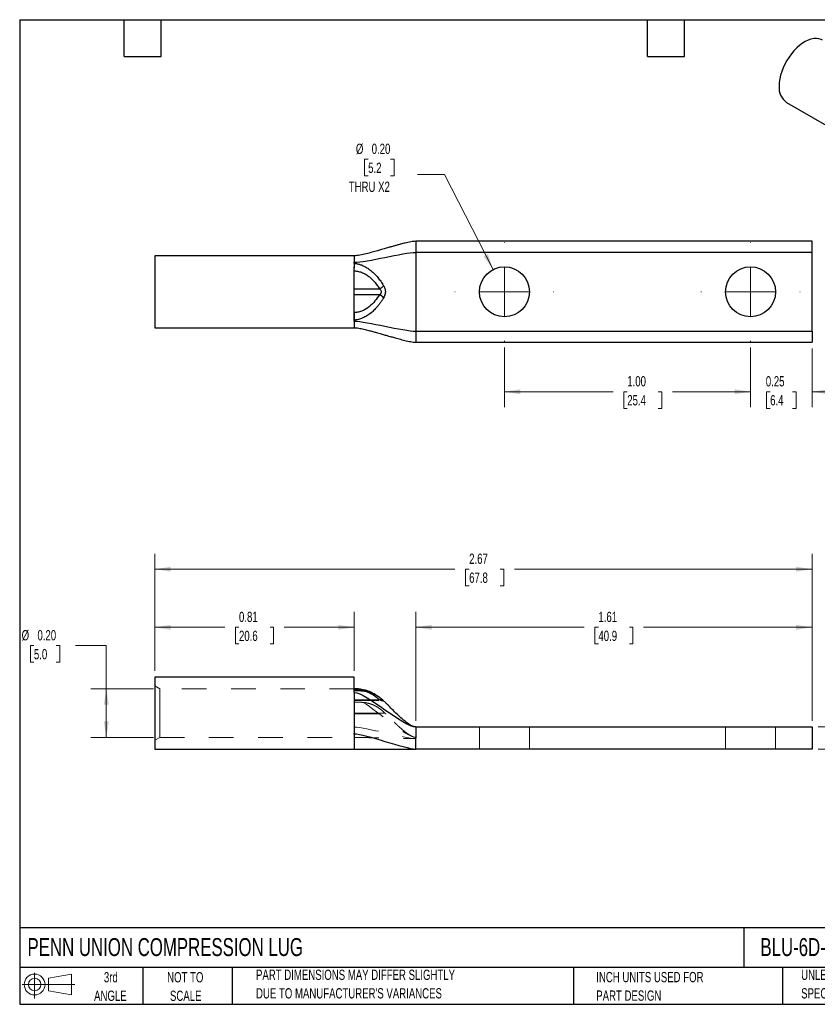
# Model space of a CAD drawing. Header units: inches. Extents: x 0.12 to 5.38, y 0.12 to 4.12.
# Tile 1 of 2: x 0.12 to 3.36, y 0.12 to 4.12. Entities that reach past the tile are written whole.
import ezdxf

# ---------------------------------------------------------------- set-up
doc = ezdxf.new("R2010")
doc.units = ezdxf.units.IN
doc.header["$LTSCALE"] = 0.5
doc.header["$MEASUREMENT"] = 0
doc.linetypes.add('HIDDEN', pattern=[0.075, 0.05, -0.025])
doc.layers.add('TEXT', color=140, linetype='Continuous', lineweight=25)
doc.styles.add('SLDTEXTSTYLE0', font='TXT', dxfattribs={"width": 0.7})
doc.dimstyles.new('SLDDIMSTYLE0', dxfattribs={"dimtxt": 0.04248, "dimasz": 0.065, "dimexe": 0, "dimexo": 0.0625, "dimgap": 0.01062, "dimtad": 0, "dimtih": 1, "dimtoh": 1, "dimrnd": 1e-09, "dimdsep": 46, "dimtxsty": 'SLDTEXTSTYLE0', "dimsah": 1, "dimcen": 0.09, "dimadec": 0, "dimazin": 2, "dimtfac": 1, "dimtofl": 0, "dimtmove": 0, "dimatfit": 3, "dimfxl": 0, "dimfrac": 2, "dimtolj": 1, "dimtzin": 12, "dimarcsym": 0})
doc.dimstyles.new('SLDDIMSTYLE1', dxfattribs={"dimtxt": 0.04248, "dimasz": 0.065, "dimexe": 0, "dimexo": 0.0625, "dimgap": 0.01062, "dimtad": 0, "dimtih": 1, "dimtoh": 1, "dimrnd": 1e-09, "dimzin": 12, "dimdsep": 46, "dimtxsty": 'SLDTEXTSTYLE0', "dimsah": 1, "dimcen": 0.09, "dimadec": 0, "dimazin": 3, "dimtfac": 1, "dimtofl": 0, "dimtmove": 0, "dimatfit": 3, "dimfxl": 0, "dimfrac": 2, "dimtolj": 1, "dimtzin": 12, "dimarcsym": 0})
doc.dimstyles.new('SLDDIMSTYLE2', dxfattribs={"dimtxt": 0.04248, "dimasz": 0.065, "dimexe": 0, "dimexo": 0.0625, "dimgap": 0.01062, "dimtad": 0, "dimtih": 1, "dimtoh": 1, "dimrnd": 1e-09, "dimzin": 0, "dimdsep": 46, "dimtxsty": 'SLDTEXTSTYLE0', "dimsah": 1, "dimcen": 0.09, "dimadec": 0, "dimazin": 0, "dimtfac": 1, "dimtofl": 0, "dimtmove": 0, "dimatfit": 3, "dimfxl": 0, "dimfrac": 2, "dimtolj": 1, "dimtzin": 12, "dimarcsym": 0})
doc.dimstyles.new('SLDDIMSTYLE3', dxfattribs={"dimtxt": 0.04248, "dimasz": 0.065, "dimexe": 0, "dimexo": 0.0625, "dimgap": 0.01062, "dimtad": 0, "dimtih": 1, "dimtoh": 1, "dimrnd": 1e-09, "dimdsep": 46, "dimtxsty": 'SLDTEXTSTYLE0', "dimsah": 1, "dimcen": 0.09, "dimadec": 0, "dimazin": 2, "dimtfac": 1, "dimtmove": 0, "dimatfit": 0, "dimfxl": 0, "dimfrac": 2, "dimtolj": 1, "dimtzin": 12, "dimarcsym": 0})
doc.dimstyles.new('SLDDIMSTYLE4', dxfattribs={"dimtxt": 0.04248, "dimasz": 0.065, "dimexe": 0, "dimexo": 0.0625, "dimgap": 0.01062, "dimtad": 0, "dimtih": 1, "dimtoh": 1, "dimrnd": 1e-09, "dimzin": 4, "dimdsep": 46, "dimtxsty": 'SLDTEXTSTYLE0', "dimsah": 1, "dimcen": 0.09, "dimadec": 0, "dimazin": 1, "dimtfac": 1, "dimtofl": 0, "dimtmove": 0, "dimatfit": 3, "dimfxl": 0, "dimfrac": 2, "dimtolj": 1, "dimtzin": 12, "dimarcsym": 0})
doc.dimstyles.new('SLDDIMSTYLE5', dxfattribs={"dimtxt": 0.04248, "dimasz": 0.065, "dimexe": 0, "dimexo": 0.0625, "dimgap": 0.01062, "dimtad": 0, "dimtih": 1, "dimtoh": 1, "dimrnd": 1e-09, "dimzin": 0, "dimdsep": 46, "dimtxsty": 'SLDTEXTSTYLE0', "dimsah": 1, "dimcen": 0, "dimadec": 0, "dimazin": 0, "dimtfac": 1, "dimtofl": 0, "dimtmove": 0, "dimatfit": 3, "dimfxl": 0, "dimfrac": 2, "dimtolj": 1, "dimtzin": 12, "dimarcsym": 0})

# ---------------------------------------------------------------- blocks, each defined once
blk = doc.blocks.new('Block11')
at = {"color": 7, "linetype": 'Continuous', "lineweight": 18}
for p, q in [((0.051, 0.1045), (0.051, 0)), ((0.1079, 0.082), (0.2003, 0.0991)), ((0.1079, 0.0314), (0.1079, 0.082)), ((0.2003, 0.0991), (0.2003, 0.0144)), ((0, 0.0567), (0.2141, 0.0567)), ((0.1079, 0.0314), (0.2003, 0.0144))]:
    blk.add_line(p, q, dxfattribs=at)
for radius in [0.0423, 0.0253]:
    blk.add_circle((0.051, 0.0567), radius, dxfattribs=at)
blk = doc.blocks.new('Block12')
at = {"color": 7, "linetype": 'Continuous'}
blk.add_blockref('Block11', (0, 0), dxfattribs=at)
blk = doc.blocks.new('_D')
at = {"color": 7, "linetype": 'Continuous', "lineweight": 0}
for p, q in [((0.6739, 1.4791), (0.6739, 1.719)), ((1.4839, 1.4791), (1.4839, 1.719)), ((0.6739, 1.6565), (0.9582, 1.6565)), ((1.0158, 1.6565), (1.0015, 1.6565)), ((1.0015, 1.6565), (1.0015, 1.5889)), ((1.142, 1.6565), (1.1563, 1.6565)), ((1.1563, 1.6565), (1.1563, 1.5889)), ((1.4839, 1.6565), (1.1996, 1.6565)), ((1.0015, 1.5889), (1.0158, 1.5889)), ((1.1563, 1.5889), (1.142, 1.5889))]:
    blk.add_line(p, q, dxfattribs=at)
at = {"color": 7, "linetype": 'Continuous', "lineweight": 18}
for points in [[(0.6739, 1.6565), (0.7389, 1.6465), (0.7389, 1.6665)], [(1.4839, 1.6565), (1.4189, 1.6665), (1.4189, 1.6465)]]:
    blk.add_solid(points, dxfattribs=at)
at = {"color": 7, "linetype": 'Continuous', "lineweight": 18, "char_height": 0.04167, "attachment_point": 1, "style": 'SLDTEXTSTYLE0'}
for s, insert in [('0.81', (1.0158, 1.7197)), ('20.6', (1.0158, 1.6426))]:
    blk.add_mtext(s, dxfattribs=dict(at, insert=insert))
blk = doc.blocks.new('_D_1')
at = {"color": 7, "linetype": 'Continuous', "lineweight": 0}
for p, q in [((1.7339, 1.2771), (1.7339, 1.719)), ((3.3439, 1.2771), (3.3439, 1.719)), ((1.7339, 1.6565), (2.4182, 1.6565)), ((2.4758, 1.6565), (2.4615, 1.6565)), ((2.4615, 1.6565), (2.4615, 1.5889)), ((2.602, 1.6565), (2.6163, 1.6565)), ((2.6163, 1.6565), (2.6163, 1.5889)), ((3.3439, 1.6565), (2.6596, 1.6565)), ((2.4615, 1.5889), (2.4758, 1.5889)), ((2.6163, 1.5889), (2.602, 1.5889))]:
    blk.add_line(p, q, dxfattribs=at)
at = {"color": 7, "linetype": 'Continuous', "lineweight": 18}
for points in [[(1.7339, 1.6565), (1.7989, 1.6465), (1.7989, 1.6665)], [(3.3439, 1.6565), (3.2789, 1.6665), (3.2789, 1.6465)]]:
    blk.add_solid(points, dxfattribs=at)
at = {"color": 7, "linetype": 'Continuous', "lineweight": 18, "char_height": 0.04167, "attachment_point": 1, "style": 'SLDTEXTSTYLE0'}
for s, insert in [('1.61', (2.4758, 1.7197)), ('40.9', (2.4758, 1.6426))]:
    blk.add_mtext(s, dxfattribs=dict(at, insert=insert))
blk = doc.blocks.new('_D_2')
at = {"color": 7, "linetype": 'Continuous', "lineweight": 0}
for p, q in [((0.6739, 1.4791), (0.6739, 1.9552)), ((3.3439, 1.2771), (3.3439, 1.9552)), ((0.6739, 1.8927), (1.8932, 1.8927)), ((1.9508, 1.8927), (1.9365, 1.8927)), ((1.9365, 1.8927), (1.9365, 1.8252)), ((2.077, 1.8927), (2.0913, 1.8927)), ((2.0913, 1.8927), (2.0913, 1.8252)), ((3.3439, 1.8927), (2.1346, 1.8927)), ((1.9365, 1.8252), (1.9508, 1.8252)), ((2.0913, 1.8252), (2.077, 1.8252))]:
    blk.add_line(p, q, dxfattribs=at)
at = {"color": 7, "linetype": 'Continuous', "lineweight": 18}
for points in [[(0.6739, 1.8927), (0.7389, 1.8827), (0.7389, 1.9027)], [(3.3439, 1.8927), (3.2789, 1.9027), (3.2789, 1.8827)]]:
    blk.add_solid(points, dxfattribs=at)
at = {"color": 7, "linetype": 'Continuous', "lineweight": 18, "char_height": 0.04167, "attachment_point": 1, "style": 'SLDTEXTSTYLE0'}
for s, insert in [('2.67', (1.9508, 1.9559)), ('67.8', (1.9508, 1.8789))]:
    blk.add_mtext(s, dxfattribs=dict(at, insert=insert))
blk = doc.blocks.new('_D_3')
at = {"color": 7, "linetype": 'Continuous', "lineweight": 0}
for p, q in [((0.1827, 1.582), (0.1685, 1.582)), ((0.1685, 1.582), (0.1685, 1.5145)), ((0.2736, 1.582), (0.2879, 1.582)), ((0.2879, 1.582), (0.2879, 1.5145)), ((0.3519, 1.582), (0.4769, 1.582)), ((0.4769, 1.582), (0.4769, 1.4071)), ((0.1685, 1.5145), (0.1827, 1.5145)), ((0.2879, 1.5145), (0.2736, 1.5145)), ((0.6689, 1.4071), (0.4144, 1.4071)), ((0.4769, 1.2091), (0.4769, 1.4071)), ((0.6689, 1.2091), (0.4144, 1.2091))]:
    blk.add_line(p, q, dxfattribs=at)
at = {"color": 7, "linetype": 'Continuous', "lineweight": 18}
for points in [[(0.4769, 1.4071), (0.4669, 1.3421), (0.4869, 1.3421)], [(0.4769, 1.2091), (0.4869, 1.2741), (0.4669, 1.2741)]]:
    blk.add_solid(points, dxfattribs=at)
at = {"color": 7, "linetype": 'Continuous', "lineweight": 18, "char_height": 0.04167, "attachment_point": 1, "style": 'SLDTEXTSTYLE0'}
for s, insert in [('%%c', (0.133, 1.6452)), ('0.20', (0.1971, 1.6452)), ('5.0', (0.1827, 1.5682))]:
    blk.add_mtext(s, dxfattribs=dict(at, insert=insert))
blk = doc.blocks.new('_D_4')
at = {"color": 7, "linetype": 'Continuous', "lineweight": 0}
for p, q in [((3.5407, 1.2521), (3.5407, 1.3771)), ((3.3689, 1.2521), (3.6032, 1.2521)), ((3.3689, 1.1621), (3.6032, 1.1621)), ((3.5407, 0.96), (3.5407, 1.1621)), ((3.6657, 0.96), (3.5407, 0.96)), ((3.744, 0.96), (3.7298, 0.96)), ((3.7298, 0.96), (3.7298, 0.8925)), ((3.8349, 0.96), (3.8492, 0.96)), ((3.8492, 0.96), (3.8492, 0.8925)), ((3.7298, 0.8925), (3.744, 0.8925)), ((3.8492, 0.8925), (3.8349, 0.8925))]:
    blk.add_line(p, q, dxfattribs=at)
at = {"color": 7, "linetype": 'Continuous', "lineweight": 18}
for points in [[(3.5407, 1.2521), (3.5507, 1.3171), (3.5307, 1.3171)], [(3.5407, 1.1621), (3.5307, 1.0971), (3.5507, 1.0971)]]:
    blk.add_solid(points, dxfattribs=at)
at = {"color": 7, "linetype": 'Continuous', "lineweight": 18, "char_height": 0.04167, "attachment_point": 1, "style": 'SLDTEXTSTYLE0'}
for s, insert in [('%%c', (3.6943, 1.0233)), ('0.09', (3.7584, 1.0233)), ('2.3', (3.744, 0.9462))]:
    blk.add_mtext(s, dxfattribs=dict(at, insert=insert))
blk = doc.blocks.new('_D_7')
at = {"color": 7, "linetype": 'Continuous', "lineweight": 0}
for p, q in [((2.0939, 2.7932), (2.0939, 2.5511)), ((3.0939, 2.7932), (3.0939, 2.5511)), ((2.0939, 2.6136), (2.5354, 2.6136)), ((2.593, 2.6136), (2.5787, 2.6136)), ((2.5787, 2.6136), (2.5787, 2.5461)), ((2.7192, 2.6136), (2.7335, 2.6136)), ((2.7335, 2.6136), (2.7335, 2.5461)), ((3.0939, 2.6136), (2.7768, 2.6136)), ((2.5787, 2.5461), (2.593, 2.5461)), ((2.7335, 2.5461), (2.7192, 2.5461))]:
    blk.add_line(p, q, dxfattribs=at)
at = {"color": 7, "linetype": 'Continuous', "lineweight": 18}
for points in [[(2.0939, 2.6136), (2.1589, 2.6036), (2.1589, 2.6236)], [(3.0939, 2.6136), (3.0289, 2.6236), (3.0289, 2.6036)]]:
    blk.add_solid(points, dxfattribs=at)
at = {"color": 7, "linetype": 'Continuous', "lineweight": 18, "char_height": 0.04167, "attachment_point": 1, "style": 'SLDTEXTSTYLE0'}
for s, insert in [('1.00', (2.593, 2.6769)), ('25.4', (2.593, 2.5998))]:
    blk.add_mtext(s, dxfattribs=dict(at, insert=insert))
blk = doc.blocks.new('_D_8')
at = {"color": 7, "linetype": 'Continuous', "lineweight": 0}
for p, q in [((3.0939, 2.7932), (3.0939, 2.5511)), ((3.3439, 2.7897), (3.3439, 2.5511)), ((3.0939, 2.6136), (2.9689, 2.6136)), ((3.1734, 2.6136), (3.1592, 2.6136)), ((3.1592, 2.6136), (3.1592, 2.5461)), ((3.2643, 2.6136), (3.2786, 2.6136)), ((3.2786, 2.6136), (3.2786, 2.5461)), ((3.3439, 2.6136), (3.4689, 2.6136)), ((3.1592, 2.5461), (3.1734, 2.5461)), ((3.2786, 2.5461), (3.2643, 2.5461))]:
    blk.add_line(p, q, dxfattribs=at)
at = {"color": 7, "linetype": 'Continuous', "lineweight": 18}
for points in [[(3.0939, 2.6136), (3.0289, 2.6236), (3.0289, 2.6036)], [(3.3439, 2.6136), (3.4089, 2.6036), (3.4089, 2.6236)]]:
    blk.add_solid(points, dxfattribs=at)
at = {"color": 7, "linetype": 'Continuous', "lineweight": 18, "char_height": 0.04167, "attachment_point": 1, "style": 'SLDTEXTSTYLE0'}
for s, insert in [('0.25', (3.1558, 2.6769)), ('6.4', (3.1734, 2.5998))]:
    blk.add_mtext(s, dxfattribs=dict(at, insert=insert))
blk = doc.blocks.new('_D_9')
at = {"color": 7, "linetype": 'Continuous', "lineweight": 0}
for p, q in [((1.5404, 3.558), (1.5262, 3.558)), ((1.5262, 3.558), (1.5262, 3.4904)), ((1.6313, 3.558), (1.6456, 3.558)), ((1.6456, 3.558), (1.6456, 3.4904)), ((1.5262, 3.4904), (1.5404, 3.4904)), ((1.6456, 3.4904), (1.6313, 3.4904)), ((1.8506, 3.4963), (1.7412, 3.4963)), ((2.0477, 3.1101), (1.8506, 3.4963))]:
    blk.add_line(p, q, dxfattribs=at)
at = {"color": 7, "linetype": 'Continuous', "lineweight": 18}
blk.add_solid([(2.0477, 3.1101), (2.0271, 3.1725), (2.0093, 3.1634)], dxfattribs=at)
at = {"color": 7, "linetype": 'Continuous', "lineweight": 18, "char_height": 0.04167, "attachment_point": 1, "style": 'SLDTEXTSTYLE0'}
for s, insert in [('%%c', (1.4907, 3.6212)), ('0.20', (1.5548, 3.6212)), ('5.2', (1.5404, 3.5441)), ('THRU X2', (1.4618, 3.4671))]:
    blk.add_mtext(s, dxfattribs=dict(at, insert=insert))
blk = doc.blocks.new('SW_CENTERMARKSYMBOL_0')
at = {"color": 0, "linetype": 'Continuous', "lineweight": 18}
for p, q in [((0, 0.2), (0, 0.2015)), ((0, 0), (0, 0.1)), ((-0.2, 0), (-0.2015, 0)), ((0, 0), (-0.1, 0)), ((0, 0), (0, -0.1)), ((0, 0), (0.1, 0)), ((0.2, 0), (0.2015, 0)), ((0, -0.2), (0, -0.2015))]:
    blk.add_line(p, q, dxfattribs=at)
blk = doc.blocks.new('SW_CENTERMARKSYMBOL_1')
at = {"color": 0, "linetype": 'Continuous', "lineweight": 18}
for p, q in [((0, 0.2), (0, 0.2015)), ((0, 0), (0, 0.1)), ((-0.2, 0), (-0.2015, 0)), ((0, 0), (-0.1, 0)), ((0, 0), (0, -0.1)), ((0, 0), (0.1, 0)), ((0.2, 0), (0.2015, 0)), ((0, -0.2), (0, -0.2015))]:
    blk.add_line(p, q, dxfattribs=at)

msp = doc.modelspace()

# ---------------------------------------------------------------- linework, layer by layer
for p, q in [((3.2401, 3.789), (3.8129, 3.4583)), ((3.3439, 3.2247), (1.7339, 3.2247)), ((3.3439, 3.1797), (3.3439, 3.2247)), ((1.4839, 3.1657), (0.6739, 3.1657)), ((0.6739, 3.1657), (0.6739, 2.8737)), ((1.7339, 3.1797), (1.7339, 2.8597)), ((3.3439, 3.1797), (1.7339, 3.1797)), ((3.3439, 2.8597), (3.3439, 3.1797)), ((1.4839, 2.9047), (1.4839, 3.1208)), ((1.4839, 3.1044), (1.4842, 3.1044)), ((1.4839, 3.0314), (1.5865, 3.0314)), ((1.5865, 3.0079), (1.4839, 3.0079)), ((1.4839, 2.935), (1.4844, 2.935)), ((0.6739, 2.8737), (1.4839, 2.8737)), ((1.7339, 2.8597), (3.3439, 2.8597)), ((3.3439, 2.8597), (3.3439, 2.8147)), ((1.7339, 2.8147), (3.3439, 2.8147)), ((1.4839, 1.4541), (0.6739, 1.4541)), ((0.6739, 1.4541), (0.6739, 1.3081)), ((1.4839, 1.3981), (1.4839, 1.4541)), ((0.6739, 1.3081), (0.6739, 1.1621)), ((1.7339, 1.2521), (3.3439, 1.2521)), ((3.3439, 1.2521), (3.3439, 1.1621)), ((1.4839, 1.2262), (1.4839, 1.2225)), ((1.4839, 1.2225), (1.4839, 1.2262)), ((0.6739, 1.1621), (1.4839, 1.1621)), ((1.4839, 1.1621), (1.7339, 1.1621)), ((3.3439, 1.1621), (1.7339, 1.1621))]:
    msp.add_line(p, q)
at = {"color": 7, "linetype": 'HIDDEN', "lineweight": 18}
for p, q in [((0.6939, 1.4071), (0.6738, 1.4187)), ((0.6939, 1.4071), (0.6939, 1.3081)), ((1.4839, 1.4071), (0.6939, 1.4071)), ((1.4839, 1.4039), (1.4844, 1.4039)), ((1.4839, 1.3884), (1.4839, 1.3981)), ((1.4839, 1.3903), (1.4839, 1.3918)), ((1.4839, 1.3618), (1.4839, 1.3639)), ((1.4839, 1.3618), (1.5865, 1.3618)), ((1.4839, 1.3587), (1.5935, 1.3587)), ((1.4839, 1.3076), (1.4839, 1.352)), ((1.6103, 1.3516), (1.6068, 1.3546)), ((1.6068, 1.3546), (1.6068, 1.3546)), ((0.6939, 1.3081), (0.6939, 1.2091)), ((1.6094, 1.3076), (1.4839, 1.3076)), ((1.4839, 1.3076), (1.6094, 1.3076)), ((1.4839, 1.3044), (1.6129, 1.3044)), ((1.9924, 1.2521), (1.9924, 1.1621)), ((2.1954, 1.1621), (2.1954, 1.2521)), ((2.9924, 1.2521), (2.9924, 1.1621)), ((3.1954, 1.1621), (3.1954, 1.2521)), ((0.6738, 1.1974), (0.6939, 1.2091)), ((0.6939, 1.2091), (1.4839, 1.2091)), ((1.7339, 1.2046), (1.7339, 1.2096))]:
    msp.add_line(p, q, dxfattribs=at)
at = {"flags": 128}
for points in [[(3.3861, 4.0418), (3.3807, 4.0445), (3.3714, 4.0474), (3.3613, 4.0486), (3.3505, 4.0481), (3.3393, 4.0458), (3.3278, 4.0419), (3.316, 4.0363), (3.3043, 4.0291), (3.2926, 4.0204), (3.2812, 4.0104), (3.2702, 3.9991), (3.2598, 3.9867), (3.2501, 3.9734), (3.2411, 3.9594), (3.2332, 3.9447), (3.2262, 3.9297), (3.2204, 3.9145), (3.2159, 3.8993), (3.2125, 3.8843), (3.2105, 3.8698), (3.2099, 3.8558)], [(1.4847, 1.3981), (1.4847, 1.4011), (1.4847, 1.4036), (1.4847, 1.4055), (1.4846, 1.4067), (1.4846, 1.4071), (1.4845, 1.4068), (1.4845, 1.4057), (1.4844, 1.4039)], [(1.6032, 1.358), (1.6017, 1.3594), (1.6013, 1.3597)]]:
    msp.add_lwpolyline(points, dxfattribs=at)
for centre in [(2.0939, 3.0197), (3.0939, 3.0197)]:
    msp.add_circle(centre, 0.1015)
for centre, radius, start, end in [((3.2809, 3.8477), 0.0715, 173.4936, 235.1942), ((-2.4174, 3.1487), 3.9019, 359.3496, 359.7939), ((1.5659, 3.0753), 0.0485, 295.1982, 320.4312), ((1.5659, 2.9641), 0.0485, 39.5688, 64.8018), ((-1.2798, 2.8907), 2.7646, 0.291, 0.9179), ((1.5216, 1.4042), 0.0373, 175.5223, 180.3584)]:
    msp.add_arc(centre, radius, start, end)
at = {"color": 7, "linetype": 'HIDDEN', "lineweight": 18}
for centre, radius, start, end in [((1.3352, 1.4007), 0.1493, 358.9879, 2.4476), ((1.5918, 1.3466), 0.0161, 44.7703, 109.0457), ((1.5917, 1.3456), 0.0171, 56.0344, 107.8176)]:
    msp.add_arc(centre, radius, start, end, dxfattribs=at)
for points, knots in [([(1.7339, 3.2247), (1.7306, 3.2245), (1.7238, 3.2242), (1.7091, 3.2218), (1.6923, 3.2181), (1.675, 3.2137), (1.6611, 3.21), (1.6484, 3.2065), (1.6357, 3.2029), (1.6241, 3.1996), (1.6139, 3.1966), (1.6042, 3.1938), (1.5924, 3.1904), (1.5765, 3.1859), (1.556, 3.1801), (1.5323, 3.1739), (1.5115, 3.1691), (1.4952, 3.1663), (1.4874, 3.1659), (1.4839, 3.1657)], [0, 0, 0, 0, 0.035201, 0.074612, 0.165651, 0.233495, 0.283764, 0.336049, 0.389705, 0.440769, 0.480657, 0.516666, 0.560828, 0.627573, 0.714266, 0.814553, 0.916214, 0.96175, 1, 1, 1, 1]), ([(1.7339, 3.2247), (1.7339, 3.2247), (1.7339, 3.2235), (1.7339, 3.219), (1.7339, 3.2157), (1.7339, 3.2073), (1.7339, 3.2024), (1.7339, 3.1915), (1.7339, 3.1856), (1.7339, 3.1797)], [0, 0, 0, 0, 0.25, 0.25, 0.5, 0.5, 0.75, 0.75, 1, 1, 1, 1]), ([(1.4839, 3.1346), (1.4839, 3.1332), (1.4839, 3.1303), (1.4839, 3.1256), (1.4839, 3.1224), (1.4839, 3.1208)], [0, 0, 0, 0, 0.335498, 0.668592, 1, 1, 1, 1]), ([(1.4845, 3.1346), (1.4859, 3.1346), (1.4888, 3.1345), (1.4935, 3.1339), (1.4986, 3.1329), (1.5041, 3.1315), (1.5102, 3.1296), (1.5166, 3.1272), (1.5266, 3.1227), (1.5404, 3.1149), (1.5552, 3.1035), (1.5685, 3.0908), (1.5803, 3.0774), (1.5922, 3.0618), (1.5994, 3.0504), (1.6032, 3.0444)], [0, 0, 0, 0, 0.025755, 0.054627, 0.086723, 0.122154, 0.161058, 0.203627, 0.250128, 0.364474, 0.499489, 0.605638, 0.723971, 0.855316, 1, 1, 1, 1]), ([(1.4842, 3.1044), (1.49, 3.1043), (1.4958, 3.1035), (1.5071, 3.101), (1.5125, 3.0993), (1.5229, 3.095), (1.528, 3.0923), (1.5373, 3.0865), (1.5417, 3.0833), (1.5542, 3.0729), (1.5616, 3.065), (1.575, 3.0487), (1.5809, 3.0401), (1.5865, 3.0314)], [0, 0, 0, 0, 0.125, 0.125, 0.25, 0.25, 0.375, 0.375, 0.5, 0.5, 0.75, 0.75, 1, 1, 1, 1]), ([(1.6032, 3.0444), (1.6039, 3.0433), (1.6051, 3.0412), (1.6067, 3.0377), (1.608, 3.0343), (1.6091, 3.0307), (1.6098, 3.0271), (1.6102, 3.0234), (1.6105, 3.0181), (1.6098, 3.011), (1.6074, 3.0025), (1.6047, 2.9975), (1.6032, 2.995)], [0, 0, 0, 0, 0.077369, 0.151759, 0.223711, 0.293829, 0.362769, 0.431218, 0.499876, 0.659895, 0.823835, 1, 1, 1, 1]), ([(1.5865, 3.0079), (1.5809, 2.9992), (1.5749, 2.9906), (1.5616, 2.9743), (1.5542, 2.9665), (1.5375, 2.9526), (1.528, 2.9465), (1.5125, 2.9401), (1.507, 2.9384), (1.4958, 2.9359), (1.4901, 2.9351), (1.4844, 2.935)], [0, 0, 0, 0, 0.25, 0.25, 0.5, 0.5, 0.75, 0.75, 0.875, 0.875, 1, 1, 1, 1]), ([(1.5865, 3.0314), (1.5907, 3.0282), (1.5935, 3.024), (1.5935, 3.0154), (1.5907, 3.0112), (1.5865, 3.0079)], [0, 0, 0, 0, 0.5, 0.5, 1, 1, 1, 1]), ([(1.6032, 2.995), (1.6011, 2.9915), (1.5968, 2.9847), (1.5901, 2.975), (1.5834, 2.966), (1.5766, 2.9577), (1.5698, 2.9502), (1.5631, 2.9433), (1.5533, 2.9344), (1.5405, 2.9246), (1.526, 2.9163), (1.5144, 2.9112), (1.5058, 2.9083), (1.4979, 2.9063), (1.491, 2.9051), (1.4867, 2.9049), (1.4847, 2.9048)], [0, 0, 0, 0, 0.084254, 0.164168, 0.239734, 0.311006, 0.378096, 0.441168, 0.500417, 0.635311, 0.749671, 0.813604, 0.870093, 0.919747, 0.962951, 1, 1, 1, 1]), ([(1.4839, 2.8737), (1.4868, 2.8735), (1.493, 2.8733), (1.5061, 2.8712), (1.5229, 2.8677), (1.5421, 2.8629), (1.559, 2.8584), (1.5728, 2.8545), (1.5838, 2.8514), (1.5931, 2.8487), (1.6017, 2.8463), (1.6098, 2.8439), (1.6189, 2.8413), (1.6308, 2.8378), (1.6469, 2.8333), (1.6668, 2.8278), (1.6891, 2.822), (1.7085, 2.8177), (1.7235, 2.8152), (1.7306, 2.8148), (1.7339, 2.8147)], [0, 0, 0, 0, 0.031282, 0.067513, 0.147654, 0.227641, 0.298594, 0.355274, 0.397204, 0.435296, 0.47099, 0.504091, 0.536357, 0.584696, 0.652154, 0.735861, 0.829782, 0.923161, 0.964782, 1, 1, 1, 1]), ([(1.7339, 2.8597), (1.7339, 2.8538), (1.7339, 2.8479), (1.7339, 2.837), (1.7339, 2.832), (1.7339, 2.8237), (1.7339, 2.8204), (1.7339, 2.8159), (1.7339, 2.8147), (1.7339, 2.8147)], [0, 0, 0, 0, 0.25, 0.25, 0.5, 0.5, 0.75, 0.75, 1, 1, 1, 1]), ([(1.6013, 1.3597), (1.5973, 1.3632), (1.59, 1.3695), (1.579, 1.3775), (1.5697, 1.3834), (1.5618, 1.3878), (1.5552, 1.3911), (1.5488, 1.3939), (1.542, 1.3967), (1.5341, 1.3993), (1.5246, 1.402), (1.515, 1.4041), (1.505, 1.4056), (1.4952, 1.4067), (1.4882, 1.407), (1.4846, 1.4071)], [0, 0, 0, 0, 0.1521021, 0.2753588, 0.3692107, 0.4355898, 0.4957352, 0.5443353, 0.5936786, 0.6612912, 0.7264877, 0.804571, 0.8638275, 0.9281118, 1, 1, 1, 1]), ([(1.6032, 1.358), (1.6011, 1.3599), (1.5968, 1.3636), (1.5901, 1.3689), (1.5834, 1.3737), (1.5766, 1.3781), (1.5698, 1.382), (1.5631, 1.3854), (1.5533, 1.3897), (1.5405, 1.394), (1.526, 1.3967), (1.5144, 1.3977), (1.5058, 1.3981), (1.4979, 1.3981), (1.491, 1.3981), (1.4867, 1.3981), (1.4847, 1.3981)], [0, 0, 0, 0, 0.084254, 0.164168, 0.239734, 0.311006, 0.378096, 0.441168, 0.500417, 0.635311, 0.749671, 0.813604, 0.870093, 0.919747, 0.962951, 1, 1, 1, 1]), ([(1.6103, 1.3516), (1.61, 1.3519), (1.6092, 1.3526), (1.6052, 1.3562), (1.6032, 1.358)], [0, 0, 0, 0, 0.499432, 1, 1, 1, 1]), ([(1.7339, 1.2521), (1.7314, 1.2523), (1.7246, 1.253), (1.7139, 1.2582), (1.6978, 1.2684), (1.6792, 1.2838), (1.6581, 1.3033), (1.638, 1.3232), (1.6222, 1.3394), (1.6129, 1.3489), (1.6103, 1.3516)], [0, 0, 0, 0, 0.046908, 0.127413, 0.217179, 0.403328, 0.576525, 0.752844, 0.930381, 1, 1, 1, 1]), ([(1.7339, 1.2521), (1.7339, 1.2521), (1.7339, 1.2509), (1.7339, 1.2464), (1.7339, 1.243), (1.7339, 1.2347), (1.7339, 1.2297), (1.7339, 1.2188), (1.7339, 1.2129), (1.7339, 1.2071)], [0, 0, 0, 0, 0.25, 0.25, 0.5, 0.5, 0.75, 0.75, 1, 1, 1, 1])]:
    msp.add_open_spline(points, degree=3, knots=knots)
for points in [[(1.4839, 3.1393), (1.5321, 3.1393), (1.6857, 3.1797), (1.7339, 3.1797)], [(1.4839, 3.1657), (1.4839, 3.1657), (1.4839, 3.1603), (1.4839, 3.1469), (1.4839, 3.1393)], [(1.4839, 3.1346), (1.4839, 3.1362), (1.4839, 3.1378), (1.4839, 3.1393)], [(1.4839, 3.1346), (1.4841, 3.1346), (1.4843, 3.1346), (1.4845, 3.1346)], [(1.4847, 2.9048), (1.4844, 2.9048), (1.4842, 2.9048), (1.4839, 2.9047)], [(1.4839, 2.9001), (1.4839, 2.9016), (1.4839, 2.9031), (1.4839, 2.9047)], [(1.4839, 2.9001), (1.5321, 2.9001), (1.6857, 2.8597), (1.7339, 2.8597)], [(1.4839, 2.9001), (1.4839, 2.8925), (1.4839, 2.8791), (1.4839, 2.8737), (1.4839, 2.8737)], [(1.4839, 1.3918), (1.4839, 1.3939), (1.4839, 1.396), (1.4839, 1.3981)], [(1.4847, 1.3981), (1.4844, 1.3981), (1.4842, 1.3981), (1.4839, 1.3981)], [(1.4839, 1.3918), (1.4839, 1.3809), (1.4839, 1.3554), (1.4839, 1.3238), (1.4839, 1.3081)], [(1.4839, 1.3918), (1.5321, 1.3918), (1.6857, 1.2521), (1.7339, 1.2521)], [(1.4839, 1.3081), (1.4839, 1.2923), (1.4839, 1.2607), (1.4839, 1.2352), (1.4839, 1.2243)], [(1.4839, 1.2243), (1.5274, 1.2243), (1.6904, 1.1621), (1.7339, 1.1621)], [(1.4839, 1.2243), (1.4839, 1.2039), (1.4839, 1.1726), (1.4839, 1.1621), (1.4839, 1.1621)], [(1.7339, 1.1621), (1.7339, 1.1621), (1.7339, 1.1737), (1.7339, 1.1959), (1.7339, 1.2071)]]:
    msp.add_open_spline(points, degree=3)
for points, knots in [([(1.4842, 1.4039), (1.49, 1.4039), (1.4958, 1.4034), (1.5071, 1.402), (1.5125, 1.401), (1.5229, 1.3985), (1.528, 1.397), (1.5373, 1.3936), (1.5417, 1.3918), (1.5542, 1.3858), (1.5616, 1.3812), (1.575, 1.3718), (1.5809, 1.3669), (1.5865, 1.3618)], [0, 0, 0, 0, 0.125, 0.125, 0.25, 0.25, 0.375, 0.375, 0.5, 0.5, 0.75, 0.75, 1, 1, 1, 1]), ([(1.5865, 1.3618), (1.5809, 1.3669), (1.5749, 1.3719), (1.5616, 1.3813), (1.5542, 1.3858), (1.5375, 1.3938), (1.528, 1.3973), (1.5125, 1.401), (1.507, 1.402), (1.4958, 1.4034), (1.4901, 1.4039), (1.4844, 1.4039)], [0, 0, 0, 0, 0.25, 0.25, 0.5, 0.5, 0.75, 0.75, 0.875, 0.875, 1, 1, 1, 1]), ([(1.4839, 1.3648), (1.4839, 1.3663), (1.4839, 1.3694), (1.4839, 1.3736), (1.4839, 1.3777), (1.4839, 1.3815), (1.4839, 1.3851), (1.4839, 1.3873), (1.4839, 1.3884)], [0, 0, 0, 0, 0.1675527, 0.3340488, 0.5000127, 0.6659737, 0.8324613, 1, 1, 1, 1]), ([(1.4839, 1.352), (1.4839, 1.3542), (1.4839, 1.3586), (1.4839, 1.3628), (1.4839, 1.3648)], [0, 0, 0, 0, 0.5, 1, 1, 1, 1]), ([(1.4839, 1.3587), (1.4839, 1.3587), (1.4839, 1.3588), (1.4839, 1.3594), (1.4839, 1.3604), (1.4839, 1.3614), (1.4839, 1.3618)], [0, 0, 0, 0, 0.251116, 0.498521, 0.746675, 1, 1, 1, 1]), ([(1.4845, 1.3981), (1.4859, 1.3981), (1.4888, 1.3981), (1.4935, 1.3981), (1.4986, 1.3981), (1.5041, 1.3981), (1.5102, 1.3979), (1.5166, 1.3975), (1.5266, 1.3966), (1.5404, 1.394), (1.5552, 1.3891), (1.5685, 1.3829), (1.5803, 1.3759), (1.5922, 1.3675), (1.5994, 1.3612), (1.6032, 1.358)], [0, 0, 0, 0, 0.025755, 0.054627, 0.086723, 0.122154, 0.161058, 0.203627, 0.250128, 0.364474, 0.499489, 0.605638, 0.723971, 0.855316, 1, 1, 1, 1]), ([(1.5865, 1.3618), (1.5907, 1.36), (1.5935, 1.3587), (1.5935, 1.3587), (1.5907, 1.36), (1.5865, 1.3618)], [0, 0, 0, 0, 0.5, 0.5, 1, 1, 1, 1]), ([(1.5197, 1.3515), (1.5177, 1.3516), (1.5136, 1.3518), (1.5076, 1.3519), (1.5005, 1.352), (1.4926, 1.352), (1.4866, 1.352), (1.4839, 1.352)], [0, 0, 0, 0, 0.173366, 0.3403, 0.499922, 0.771023, 1, 1, 1, 1]), ([(1.5197, 1.3515), (1.5215, 1.3513), (1.525, 1.351), (1.5302, 1.3503), (1.5353, 1.3494), (1.5403, 1.3483), (1.5452, 1.347), (1.5527, 1.3447), (1.5627, 1.3408), (1.5747, 1.3346), (1.5863, 1.327), (1.5981, 1.3179), (1.6055, 1.3112), (1.6094, 1.3076)], [0, 0, 0, 0, 0.0414727, 0.0828114, 0.1242229, 0.1659124, 0.2080814, 0.2509247, 0.3696113, 0.5008792, 0.6452268, 0.8112972, 1, 1, 1, 1]), ([(1.5935, 1.3587), (1.5958, 1.3585), (1.6006, 1.3581), (1.6047, 1.3558), (1.6068, 1.3546)], [0, 0, 0, 0, 0.49625, 1, 1, 1, 1]), ([(1.6067, 1.3546), (1.6067, 1.3546), (1.6067, 1.3547), (1.6054, 1.356), (1.6029, 1.3582), (1.6013, 1.3597)], [0, 0, 0, 0, 0.177776, 0.44675, 1, 1, 1, 1]), ([(1.6067, 1.3547), (1.6064, 1.355), (1.6055, 1.3559), (1.603, 1.3582), (1.6013, 1.3597)], [0, 0, 0, 0, 0.3270701, 1, 1, 1, 1]), ([(1.6032, 1.358), (1.6051, 1.3563), (1.6088, 1.353), (1.611, 1.351), (1.6103, 1.3516), (1.6103, 1.3516)], [0, 0, 0, 0, 0.500393, 0.999377, 1, 1, 1, 1]), ([(1.4839, 1.3044), (1.4839, 1.3045), (1.4839, 1.3045), (1.4839, 1.3051), (1.4839, 1.3061), (1.4839, 1.3071), (1.4839, 1.3076)], [0, 0, 0, 0, 0.251116, 0.498521, 0.746675, 1, 1, 1, 1]), ([(1.6094, 1.3076), (1.61, 1.3071), (1.611, 1.3061), (1.6116, 1.3055), (1.6119, 1.3052)], [0, 0, 0, 0, 0.514192, 1, 1, 1, 1]), ([(1.6128, 1.3044), (1.6128, 1.3044), (1.6131, 1.3042), (1.6121, 1.3051), (1.6103, 1.3067), (1.6094, 1.3076)], [0, 0, 0, 0, 0.001194, 0.477967, 1, 1, 1, 1]), ([(1.725, 1.2112), (1.7234, 1.2117), (1.7158, 1.2142), (1.7032, 1.2221), (1.6877, 1.2337), (1.6739, 1.2455), (1.6622, 1.2561), (1.6517, 1.266), (1.6404, 1.2769), (1.6273, 1.2899), (1.6176, 1.2996), (1.6128, 1.3044)], [0, 0, 0, 0, 0.0340568, 0.1645134, 0.3008489, 0.4284185, 0.5370111, 0.6233542, 0.7209897, 0.8597432, 1, 1, 1, 1]), ([(1.4839, 1.2513), (1.4839, 1.2449), (1.4839, 1.2351), (1.4839, 1.2285), (1.4839, 1.2262)], [0, 0, 0, 0, 0.642268, 1, 1, 1, 1]), ([(1.4839, 1.2262), (1.4839, 1.2285), (1.4839, 1.2351), (1.4839, 1.2449), (1.4839, 1.2513)], [0, 0, 0, 0, 0.357732, 1, 1, 1, 1]), ([(1.7339, 1.2105), (1.7339, 1.2152), (1.7339, 1.2258), (1.7339, 1.2396), (1.7339, 1.25), (1.7339, 1.2514), (1.7339, 1.2521)], [0, 0, 0, 0, 0.210711, 0.473807, 0.736904, 1, 1, 1, 1]), ([(1.4839, 1.2225), (1.4839, 1.2217), (1.4839, 1.2164), (1.4839, 1.2113), (1.4839, 1.208), (1.4839, 1.2113), (1.4839, 1.2164), (1.4839, 1.2217), (1.4839, 1.2225)], [0, 0, 0, 0, 0.03823, 0.269115, 0.5, 0.730885, 0.96177, 1, 1, 1, 1]), ([(1.4839, 1.209), (1.4885, 1.209), (1.4994, 1.209), (1.5174, 1.2087), (1.5388, 1.2083), (1.5624, 1.2078), (1.5872, 1.2073), (1.6122, 1.2067), (1.6394, 1.2061), (1.6674, 1.2056), (1.6944, 1.205), (1.7162, 1.2047), (1.7287, 1.2046), (1.7339, 1.2046)], [0, 0, 0, 0, 0.055823, 0.129756, 0.21684, 0.312563, 0.412841, 0.513999, 0.612755, 0.739333, 0.849425, 0.93772, 1, 1, 1, 1]), ([(1.7339, 1.1621), (1.7339, 1.1627), (1.7339, 1.1641), (1.7339, 1.1745), (1.7339, 1.1883), (1.7339, 1.1989), (1.7339, 1.2036)], [0, 0, 0, 0, 0.263096, 0.526193, 0.789289, 1, 1, 1, 1])]:
    msp.add_open_spline(points, degree=3, knots=knots, dxfattribs=at)
for points in [[(1.4839, 1.3918), (1.5321, 1.3918), (1.6857, 1.2521), (1.7339, 1.2521)], [(1.4839, 1.352), (1.4839, 1.3384), (1.4839, 1.3232), (1.4839, 1.3081)], [(1.5197, 1.3515), (1.585, 1.3139), (1.6923, 1.2096), (1.7339, 1.2096)], [(1.4839, 1.2243), (1.4839, 1.2352), (1.4839, 1.2607), (1.4839, 1.2923), (1.4839, 1.3081)], [(1.4839, 1.2513), (1.4839, 1.2678), (1.4839, 1.2879), (1.4839, 1.3081)], [(1.4839, 1.3081), (1.4839, 1.2879), (1.4839, 1.2678), (1.4839, 1.2513)], [(1.4839, 1.2513), (1.5283, 1.2513), (1.6895, 1.2046), (1.7339, 1.2046)], [(1.4839, 1.2243), (1.5274, 1.2243), (1.6904, 1.1621), (1.7339, 1.1621)], [(1.4839, 1.1621), (1.4839, 1.1621), (1.4839, 1.1726), (1.4839, 1.2039), (1.4839, 1.2243)]]:
    msp.add_open_spline(points, degree=3, dxfattribs=at)
at = {"layer": 'TEXT'}
for p, q in [((0.125, 4.125), (5.375, 4.125)), ((0.125, 4.125), (0.125, 0.125)), ((0.55, 3.975), (0.55, 4.125)), ((0.7, 3.975), (0.7, 4.125)), ((2.675, 3.975), (2.675, 4.125)), ((2.825, 3.975), (2.825, 4.125)), ((0.55, 3.975), (0.7, 3.975)), ((2.675, 3.975), (2.825, 3.975)), ((5.375, 0.4356), (0.125, 0.4356)), ((3.0661, 0.4356), (3.0661, 0.275)), ((5.375, 0.275), (0.125, 0.275)), ((0.625, 0.275), (0.625, 0.125)), ((0.9884, 0.275), (0.9884, 0.125)), ((2.3749, 0.275), (2.3749, 0.125)), ((3.224, 0.275), (3.224, 0.125)), ((0.125, 0.125), (5.375, 0.125))]:
    msp.add_line(p, q, dxfattribs=at)

# ---------------------------------------------------------------- block references
at = {"color": 7, "linetype": 'Continuous', "lineweight": 0}
for name, p in [('SW_CENTERMARKSYMBOL_1', (2.0939, 3.0197)), ('SW_CENTERMARKSYMBOL_0', (3.0939, 3.0197))]:
    msp.add_blockref(name, p, dxfattribs=at)
at = {"layer": 'TEXT'}
msp.add_blockref('Block12', (0.1346, 0.1487), dxfattribs=at)

# ---------------------------------------------------------------- texts
at = {"layer": 'TEXT', "style": 'SLDTEXTSTYLE0'}
for s, insert, char_height, attachment_point in [('PENN UNION COMPRESSION LUG', (0.1568, 0.394), 0.072917, 1), ('BLU-6D-2TC14E1-1', (3.134, 0.394), 0.072917, 1), ('3rd', (0.4953, 0.2558), 0.04167, 2), ('NOT TO', (0.7976, 0.2558), 0.04167, 2), ('PART DIMENSIONS MAY DIFFER SLIGHTLY', (1.085, 0.2658), 0.041667, 1), ('INCH UNITS USED FOR', (2.4671, 0.2564), 0.041667, 1), ('UNLESS OTHERWISE', (3.2994, 0.2658), 0.041667, 1), ('ANGLE', (0.4934, 0.1806), 0.04167, 2), ('SCALE', (0.7994, 0.1806), 0.04167, 2), ("DUE TO MANUFACTURER'S VARIANCES", (1.085, 0.1905), 0.041667, 1), ('PART DESIGN', (2.4671, 0.1812), 0.041667, 1), ('SPECIFIED UNITS ARE:', (3.2994, 0.1905), 0.041667, 1)]:
    msp.add_mtext(s, dxfattribs=dict(at, insert=insert, char_height=char_height, attachment_point=attachment_point))

# ---------------------------------------------------------------- dimensions: what is measured, and where the dimension line sits
at = {"color": 7, "linetype": 'Continuous', "lineweight": 18}
dim = msp.add_diameter_dim_2p(p1=(2.14, 2.9293), p2=(2.0477, 3.1101), text='<>\\PTHRU X2', dimstyle='SLDDIMSTYLE5', dxfattribs=at)
dim.commit()
dim.dimension.update_dxf_attribs({"geometry": '_D_9', "text_midpoint": (1.5859, 3.5182), "dimtype": 163})
for base, p1, p2, dimstyle, picture, middle in [((3.0939, 2.6136), (2.0939, 2.8182), (3.0939, 2.8182), 'SLDDIMSTYLE4', '_D_7', (2.6561, 2.6136)), ((3.0939, 2.6136), (3.3439, 2.8147), (3.0939, 2.8182), 'SLDDIMSTYLE3', '_D_8', (3.2189, 2.6136)), ((3.3439, 1.8927), (0.6739, 1.4541), (3.3439, 1.2521), 'SLDDIMSTYLE1', '_D_2', (2.0139, 1.8927)), ((0.6739, 1.6565), (1.4839, 1.4541), (0.6739, 1.4541), 'SLDDIMSTYLE0', '_D', (1.0789, 1.6565)), ((3.3439, 1.6565), (1.7339, 1.2521), (3.3439, 1.2521), 'SLDDIMSTYLE1', '_D_1', (2.5389, 1.6565))]:
    dim = msp.add_linear_dim(base=base, p1=p1, p2=p2, dimstyle=dimstyle, dxfattribs=at)
    dim.commit()
    dim.dimension.update_dxf_attribs({"geometry": picture, "text_midpoint": middle, "dimtype": 160})
for base, p1, p2, dimstyle, picture, middle in [((0.4769, 1.4071), (0.6939, 1.2091), (0.6939, 1.4071), 'SLDDIMSTYLE2', '_D_3', (0.4769, 1.582)), ((3.5407, 1.1621), (3.3439, 1.2521), (3.3439, 1.1621), 'SLDDIMSTYLE3', '_D_4', (3.5407, 0.96))]:
    dim = msp.add_linear_dim(base=base, p1=p1, p2=p2, angle=90, text='%%c<>', dimstyle=dimstyle, dxfattribs=at)
    dim.commit()
    dim.dimension.update_dxf_attribs({"geometry": picture, "text_midpoint": middle, "dimtype": 160})

doc.saveas('drawing.dxf')
